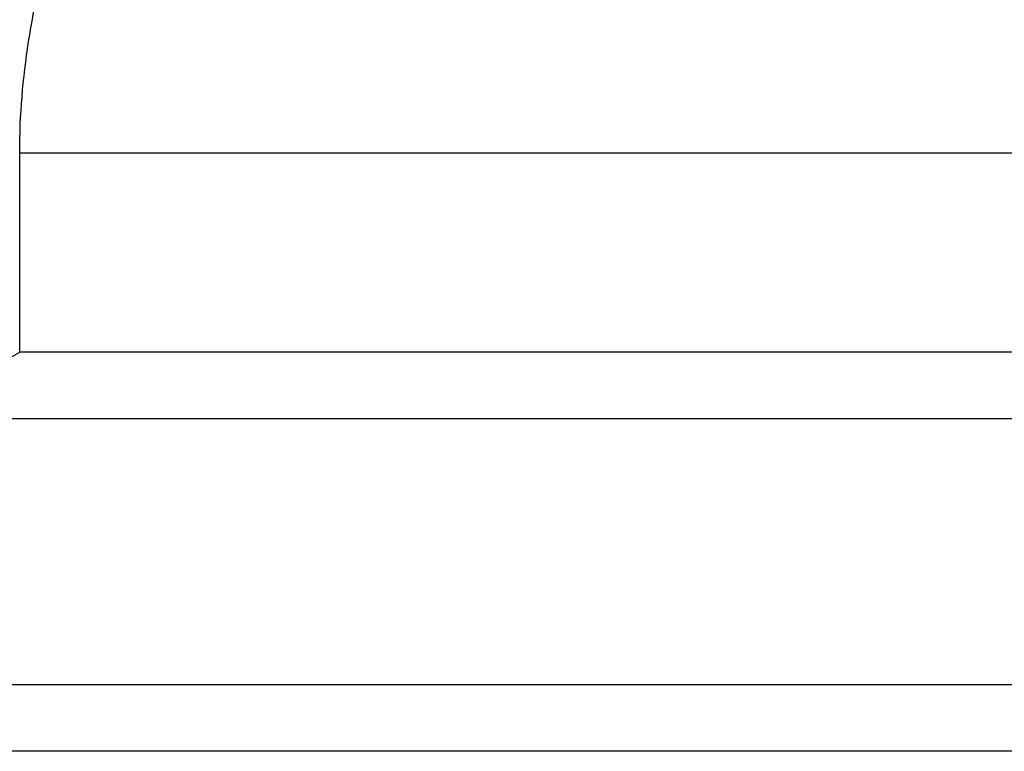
# Model space of a CAD drawing. Header units: millimetres. Extents: x 1382 to 1809, y 124 to 271.
# Tile 4 of 54: x 1687 to 1709, y 151 to 167. Entities that reach past the tile are written whole.
import ezdxf

# ---------------------------------------------------------------- set-up
doc = ezdxf.new("R2010")
doc.units = ezdxf.units.MM
doc.layers.add('2', color=7, linetype='CONTINUOUS')
doc.layers.add('OUT', color=3, linetype='CONTINUOUS')

msp = doc.modelspace()

# ---------------------------------------------------------------- linework, layer by layer
at = {"layer": '2', "color": 0, "linetype": 'Continuous'}
msp.add_line((1809.058, 150.633), (1563.021, 150.633), dxfattribs=at)
msp.add_open_spline([(1809.058, 152.133), (1614.135, 152.133)], degree=1, dxfattribs=at)
at = {"layer": 'OUT', "color": 7}
for p, q in [((1687.127, 159.633), (1687.127, 164.133)), ((1687.127, 164.133), (1741.916, 164.133)), ((1741.916, 159.633), (1687.127, 159.633)), ((1754.021, 158.133), (1675.021, 158.133))]:
    msp.add_line(p, q, dxfattribs=at)
msp.add_arc((1683.521, 165.633), 7, 238.9973, 301.0027, dxfattribs=at)
msp.add_open_spline([(1687.127, 164.133), (1687.127, 164.981), (1687.201, 165.815), (1687.456, 167.46), (1687.637, 168.273), (1688.049, 169.877), (1688.278, 170.659), (1688.739, 172.194), (1688.972, 172.948), (1689.416, 174.432), (1689.627, 175.163), (1690.002, 176.608), (1690.166, 177.325), (1690.411, 178.707), (1690.492, 179.377), (1690.538, 180.673), (1690.501, 181.304), (1690.378, 181.896)], degree=3, knots=[0, 0, 0, 0, 0.125, 0.125, 0.25, 0.25, 0.375, 0.375, 0.5, 0.5, 0.625, 0.625, 0.75, 0.75, 0.875, 0.875, 1, 1, 1, 1], dxfattribs=at)

doc.saveas('drawing.dxf')
